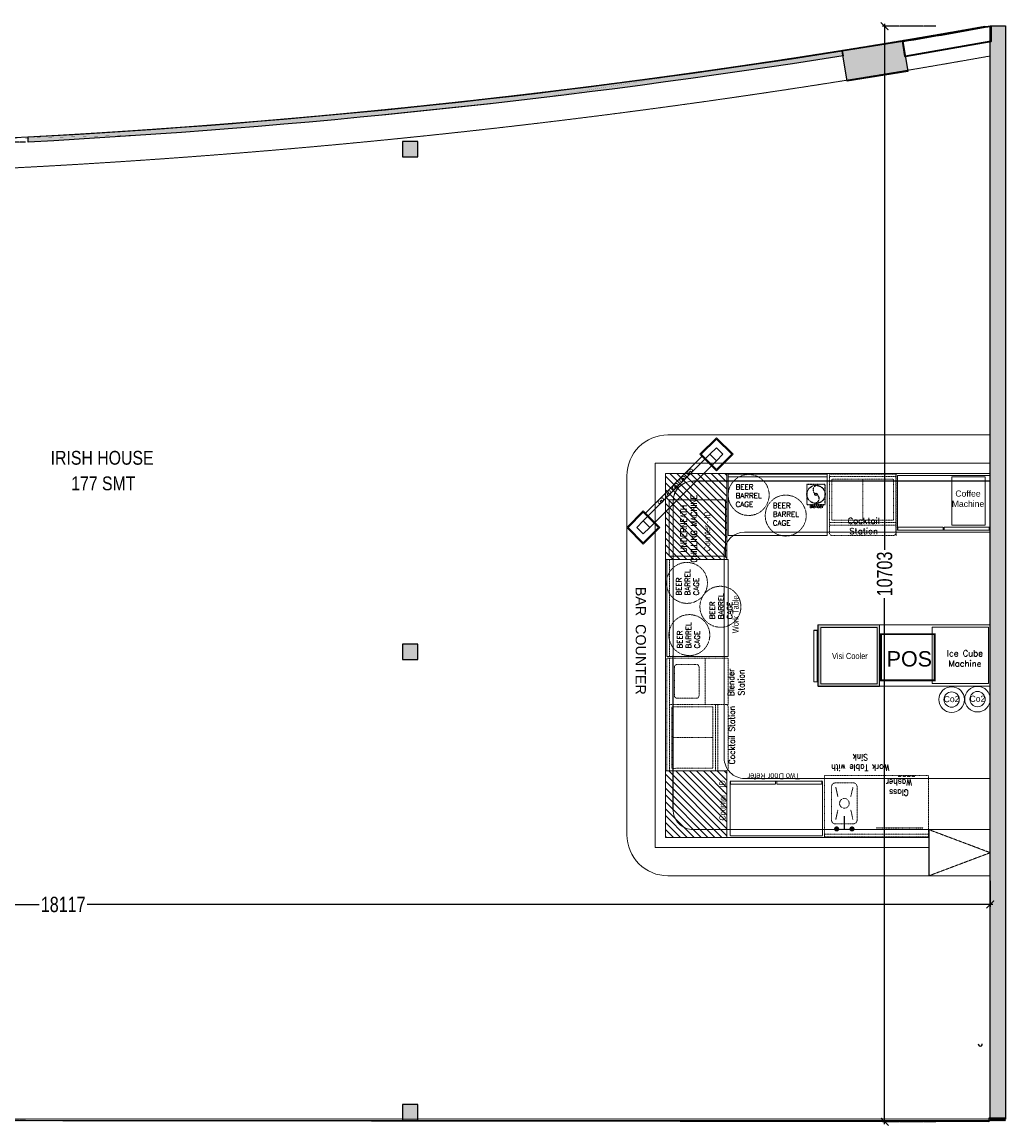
# Model space of a CAD drawing. Header units: millimetres. Extents: x 1277566 to 1493426, y 1039116 to 1145896.
# Tile 105 of 152: x 1418808 to 1428421, y 1039116 to 1049902. Entities that reach past the tile are written whole.
import ezdxf

# ---------------------------------------------------------------- set-up
doc = ezdxf.new("R2010")
doc.units = ezdxf.units.MM
doc.header["$PDMODE"] = 67
for name, pattern in [('( Hidden )', [0.375, 0.25, -0.125]), ('CONTINUA', [0]), ('DASHED', [0.75, 0.5, -0.25]), ('DASHED2', [0.375, 0.25, -0.125]), ('Hidden', [9.525, 6.35, -3.175])]:
    doc.linetypes.add(name, pattern=pattern)
for name, color, linetype, lineweight in [('A_ FURN', 26, 'Continuous', 20), ('AIRPORT EXTIING WALL', 1, 'Continuous', 20), ('BOH TEXT', 1, 'Continuous', 5), ('CKD Dimensions', 3, 'Continuous', 0), ('CKD Equipments', 252, 'Continuous', 0), ('equip', 8, 'Continuous', 9), ('FURN', 24, 'Continuous', 25), ('PRAXIS COMMENTS', 44, 'Continuous', 0), ('WALL 200', 7, 'Continuous', 35)]:
    doc.layers.add(name, color=color, linetype=linetype, lineweight=lineweight)
for name, color, linetype in [('CIVIL DIM', 7, 'Continuous'), ('Dimension a', 7, 'Continuous'), ('Equipment Name', 8, 'Continuous'), ('FAINTEQUIP', 253, 'Continuous'), ('kitchen equip1', 8, 'Continuous'), ('PDF2_Equipment', 253, 'Continuous'), ('PQ_204_2D', 7, 'CONTINUA'), ('PQ_BLUE_3D', 150, 'CONTINUA'), ('TEX', 156, 'Continuous'), ('WALL 150', 7, 'Continuous')]:
    doc.layers.add(name, color=color, linetype=linetype)
doc.layers.add('CT_GLAZING', color=7, linetype='Continuous', true_color=0x0000f5)
doc.layers.add('Equipment', color=7, linetype='Continuous', lineweight=9, true_color=0xcc6600)
doc.styles.add('Arial', font='arial.ttf', dxfattribs={"height": 3500})
doc.styles.add('PDF Arial', font='arial.ttf')
doc.styles.add('ROMANS', font='arial.ttf', dxfattribs={"width": 0.75})
doc.styles.get("Standard").update_dxf_attribs({"font": 'arial.ttf'})
doc.styles.add('STYLE1', font='GOTHIC.TTF', dxfattribs={"width": 0.9})
doc.dimstyles.new('1.300', dxfattribs={"dimtxt": 150, "dimasz": 75, "dimexe": 25, "dimexo": 25, "dimgap": 15, "dimtad": 0, "dimdec": 0, "dimdsep": 46, "dimtxsty": 'ROMANS', "dimblk": 'ARCHTICK', "dimcen": 0.09, "dimdle": 25, "dimclrd": 256, "dimclre": 256, "dimclrt": 256, "dimadec": 1, "dimazin": 2, "dimtfac": 1, "dimtdec": 0, "dimtmove": 2, "dimatfit": 3, "dimldrblk": 'OPEN90', "dimfxl": 100, "dimtolj": 1, "dimtzin": 0, "dimlwe": -1, "dimarcsym": 0})

# ---------------------------------------------------------------- blocks, each defined once
blk = doc.blocks.new('A$C68E25F39-flat-1-flat-1')
at = {"layer": 'Equipment', "ltscale": 25}
blk.add_line((-857, 303), (-304, 856), dxfattribs=at)
for points in [[(-163, 1040), (0, 878), (-163, 715), (-325, 878)], [(-163, 1026), (-14, 878), (-163, 729), (-311, 878)], [(-226, 878), (-163, 814), (-814, 163), (-878, 226)], [(-163, 941), (-99, 878), (-163, 814), (-226, 878)], [(-431, 700), (-417, 686), (-404, 700), (-417, 714)], [(-573, 559), (-559, 545), (-545, 559), (-559, 573)], [(-502, 630), (-488, 616), (-474, 630), (-488, 643)], [(-630, 502), (-616, 488), (-630, 474), (-643, 488)], [(-1040, 163), (-878, 0), (-715, 163), (-878, 325)], [(-700, 431), (-686, 417), (-700, 404), (-714, 417)], [(-1026, 163), (-878, 14), (-729, 163), (-878, 311)], [(-941, 163), (-878, 99), (-814, 163), (-878, 226)]]:
    blk.add_lwpolyline(points, close=True, dxfattribs=at)
for centre, major_axis in [((-494, 636), (23.2, 23.2)), ((-424, 706), (23.2, 23.2)), ((-565, 565), (23.2, 23.2)), ((-706, 424), (-23.2, -23.2)), ((-636, 494), (-23.2, -23.2))]:
    blk.add_ellipse(centre, major_axis=major_axis, ratio=0.595238, start_param=3.141593, end_param=9.424778, dxfattribs=at)
blk = doc.blocks.new('G$C03C87930')
at = {"layer": 'Equipment', "color": 254, "linetype": 'Hidden', "ltscale": 0.25, "elevation": 0}
for points in [[(535, 0), (0, 0), (0, 902), (535, 902)], [(30, 458), (30, 898), (0, 898), (0, 458)], [(30, 6), (30, 446), (0, 446), (0, 6)]]:
    blk.add_lwpolyline(points, close=True, dxfattribs=at)
blk = doc.blocks.new('G$C4A1CB15B')
at = {"layer": 'FAINTEQUIP', "color": 254, "linetype": '( Hidden )', "ltscale": 0.25, "elevation": 0}
blk.add_lwpolyline([(198, 195), (18, 195), (18, 0), (198, 0)], close=True, dxfattribs=at)
at = {"layer": 'FAINTEQUIP', "color": 254, "linetype": '( Hidden )', "ltscale": 0.25}
for radius in [88.5, 10.9]:
    blk.add_circle((109, 99, 0), radius, dxfattribs=at)
for centre, radius, start, end in [((126, 143, 0), 45.8, 105.8664, 229.1807), ((97, 59, 0), 42.9, 277.7629, 58.2387)]:
    blk.add_arc(centre, radius, start, end, dxfattribs=at)
at = {"layer": 'Equipment Name', "insert": (114, -2, 143), "char_height": 30.48, "width": 161.41, "attachment_point": 2, "style": 'STYLE1'}
blk.add_mtext('{\\Fsimplex|c0;Blender }', dxfattribs=at)
blk = doc.blocks.new('G$C6976CD5F')
at = {"layer": 'PQ_204_2D', "color": 254, "linetype": '( Hidden )', "ltscale": 0.25}
blk.add_line((517, 0, -100), (517, 460, -100), dxfattribs=at)
at = {"layer": 'PQ_BLUE_3D', "color": 254, "linetype": '( Hidden )', "ltscale": 0.25, "extrusion": (-1, 6.12323e-17, 0)}
for centre in [(-362, 592, -10), (-319, 592, -10), (-276, 592, -10), (-230, 592, -10)]:
    blk.add_circle(centre, 15, dxfattribs=at)
blk = doc.blocks.new('GFCD')
at = {"layer": 'Equipment', "ltscale": 0.25}
h = blk.add_hatch(dxfattribs=at)
h.set_pattern_fill('INSUL', color=256, angle=-1.4333)
h.set_pattern_definition([(358.56672815, (-12410586.428, 1201519.596), (0.238246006, 9.5220199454), []), (358.56672815, (-12410586.349, 1201522.77), (0.238246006, 9.5220199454), [3.175, -3.175]), (358.56672815, (-12410586.269, 1201525.944), (0.238246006, 9.5220199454), [3.175, -3.175])])
h.paths.add_polyline_path([(7661, 16946), (8261, 16931), (8246, 16332), (7646, 16347)])
h.paths.add_polyline_path([(7685, 16921), (8235, 16907), (8221, 16357), (7672, 16371)], flags=16)
for p, q in [((7712, 16955, 4454), (8217, 16942, 4454)), ((7712, 16955, 4454), (8217, 16942, 4454)), ((7713, 16988, 4454), (8218, 16975, 4454)), ((7713, 16988, 4454), (8218, 16975, 4454)), ((8215, 16937, 4454), (7714, 16950, 4454)), ((8215, 16937, 4454), (7714, 16950, 4454)), ((8215, 16942, 4454), (8215, 16932, 4454)), ((8215, 16942, 4454), (8215, 16932, 4454)), ((8217, 16942, 4454), (8218, 16975, 4454)), ((8217, 16942, 4454), (8218, 16975, 4454))]:
    blk.add_line(p, q, dxfattribs=at)
for points in [[(7661, 16946), (8261, 16931), (8246, 16332), (7646, 16347)], [(7685, 16921), (8235, 16907), (8221, 16357), (7672, 16371)]]:
    blk.add_lwpolyline(points, close=True, dxfattribs=at)
at = {"layer": 'kitchen equip1', "ltscale": 0.25}
blk.add_line((7713, 16988, 4454), (7712, 16955, 4454), dxfattribs=at)
blk = doc.blocks.new('BAR EQUIP')
at = {"layer": 'CKD Dimensions', "ltscale": 0.25}
h = blk.add_hatch(dxfattribs=at)
h.set_pattern_fill('ANSI31', color=254, scale=15, angle=270)
h.set_pattern_definition([(135, (991671.44, 1162335.35), (-33.67596, -33.67596), [])])
h.paths.add_polyline_path([(1012087, 1206017), (1012087, 1205177), (1012687, 1205177), (1012687, 1206017)])
h = blk.add_hatch(dxfattribs=at)
h.set_pattern_fill('ANSI31', color=254, scale=15, angle=270)
h.set_pattern_definition([(135, (998326.353, 1166236.556), (-33.67596, -33.67596), [])])
h.paths.add_polyline_path([(1012087, 1203111), (1012087, 1202461), (1012687, 1202461), (1012687, 1203111)])
for p, q in [((1012362, 1205944, -261), (1015261, 1205944, -261)), ((1012162, 1205744, -261), (1012161, 1202737, -261)), ((1014657, 1202537, -261), (1012361, 1202537, -261)), ((1014662, 1202086, -261), (1014662, 1202537, -261)), ((1015261, 1202086, -261), (1015261, 1202537, -261))]:
    blk.add_line(p, q)
at = {"linetype": '( Hidden )', "ltscale": 10}
for p, q in [((1015261, 1202312, -261), (1014661, 1202537, -261)), ((1014661, 1202086, -261), (1015261, 1202312, -261))]:
    blk.add_line(p, q, dxfattribs=at)
at = {"color": 254, "lineweight": 60, "const_width": 19.2, "elevation": -143}
blk.add_lwpolyline([(1014717, 1203997), (1014717, 1204447), (1014192, 1204447), (1014192, 1203997)], close=True, dxfattribs=at)
at = {"elevation": -261}
for points in [[(1014661, 1202537), (1015261, 1202537)], [(1015261, 1202086), (1014661, 1202086)]]:
    blk.add_lwpolyline(points, dxfattribs=at)
at = {"color": 254, "ltscale": 0.25}
for centre in [(1014883, 1203808, -261), (1015136, 1203812, -261)]:
    blk.add_circle(centre, 125, dxfattribs=at)
for centre, start, end in [((1012362, 1205744, -261), 90, 179.9944), ((1012361, 1202737, -261), 179.9944, 270)]:
    blk.add_arc(centre, 200, start, end)
at = {"layer": 'CKD Dimensions', "color": 254, "elevation": -261}
blk.add_lwpolyline([(1014694, 1204516), (1014694, 1203966), (1015244, 1203966), (1015244, 1204516), (1014694, 1204516)], dxfattribs=at)
at = {"layer": 'equip', "color": 254, "linetype": '( Hidden )', "ltscale": 0.25}
for p, q in [((1013922, 1202994, -261), (1013747, 1202994, -261)), ((1013710, 1202956, -261), (1013710, 1202631, -261)), ((1013751, 1202953, -261), (1013772, 1202856, -261)), ((1013919, 1202953, -261), (1013897, 1202856, -261)), ((1013960, 1202631, -261), (1013960, 1202956, -261)), ((1013751, 1202635, -261), (1013772, 1202731, -261)), ((1013919, 1202635, -261), (1013897, 1202731, -261)), ((1013747, 1202594, -261), (1013922, 1202594, -261))]:
    blk.add_line(p, q, dxfattribs=at)
at = {"layer": 'equip', "color": 254, "linetype": '( Hidden )', "ltscale": 0.25, "elevation": -261}
blk.add_lwpolyline([(1013641, 1202467), (1014656, 1202467), (1014656, 1203067), (1013641, 1203067), (1013641, 1202467), (1013641, 1202492), (1014656, 1202492)], dxfattribs=at)
at = {"layer": 'equip', "color": 254, "linetype": '( Hidden )', "ltscale": 0.25, "const_width": 25, "elevation": -261}
for points in [[(1013747, 1202544, 1), (1013772, 1202544, 1)], [(1013897, 1202544, 1), (1013922, 1202544, 1)]]:
    blk.add_lwpolyline(points, format="xyb", close=True, dxfattribs=at)
at = {"layer": 'equip', "color": 254, "linetype": '( Hidden )', "ltscale": 0.25}
blk.add_circle((1013835, 1202794, -261), 46.9, dxfattribs=at)
for centre, start, end in [((1013747, 1202956, -261), 90, 180), ((1013922, 1202956, -261), 0, 90), ((1013747, 1202631, -261), 180, 270), ((1013922, 1202631, -261), 270, 0)]:
    blk.add_arc(centre, 37.5, start, end, dxfattribs=at)
for points in [[(1013827, 1202544, -261), (1013842, 1202544, -261), (1013827, 1202669, -261), (1013842, 1202669, -261)], [(1013760, 1202551, -261), (1013760, 1202536, -261), (1013910, 1202551, -261), (1013910, 1202536, -261)]]:
    blk.add_trace(points, dxfattribs=at)
at = {"layer": 'Equipment', "linetype": '( Hidden )', "ltscale": 0.25}
for p, q in [((1014339, 1206012, -261), (1013689, 1206012, -261)), ((1013689, 1206012, -261), (1013689, 1205437, -261)), ((1014339, 1206012, -261), (1014339, 1205412, -261)), ((1014342, 1205409, -261), (1014342, 1206009, -261)), ((1013689, 1205987, -261), (1014339, 1205987, -261)), ((1014314, 1205962, -261), (1013714, 1205962, -261)), ((1013714, 1205962, -261), (1013714, 1205562, -261)), ((1014014, 1205962, -261), (1014014, 1205562, -261)), ((1014314, 1205962, -261), (1014314, 1205562, -261)), ((1013689, 1205537, -261), (1014339, 1205537, -261)), ((1013689, 1205512, -261), (1014339, 1205512, -261)), ((1013714, 1205562, -261), (1014314, 1205562, -261)), ((1013714, 1205412, -261), (1014314, 1205412, -261)), ((1013714, 1205412, -261), (1014314, 1205412, -261)), ((1013714, 1205412, -261), (1014314, 1205412, -261)), ((1012100, 1205177, -261), (1012675, 1205177, -261)), ((1012125, 1204227, -177), (1012125, 1205177, -261)), ((1012700, 1204212, -177), (1012100, 1204212, -177)), ((1012100, 1204212, -177), (1012100, 1203112, -177)), ((1012125, 1203112, -177), (1012125, 1204212, -177)), ((1012475, 1203761, -177), (1012475, 1204211, -177)), ((1012700, 1203761, -177), (1012700, 1204212, -177)), ((1012175, 1204126, -177), (1012175, 1203846, -177)), ((1012175, 1204126, -177), (1012175, 1203846, -177)), ((1012175, 1204126, -177), (1012175, 1203846, -177)), ((1012390, 1204151, -177), (1012200, 1204151, -177)), ((1012390, 1204151, -177), (1012200, 1204151, -177)), ((1012390, 1204151, -177), (1012200, 1204151, -177)), ((1012415, 1203846, -177), (1012415, 1204126, -177)), ((1012415, 1203846, -177), (1012415, 1204126, -177)), ((1012415, 1203846, -177), (1012415, 1204126, -177)), ((1012125, 1203761, -177), (1012700, 1203761, -177)), ((1012150, 1203736, -177), (1012550, 1203737, -177)), ((1012150, 1203736, -177), (1012150, 1203136, -177)), ((1012200, 1203821, -177), (1012390, 1203821, -177)), ((1012200, 1203821, -177), (1012390, 1203821, -177)), ((1012200, 1203821, -177), (1012390, 1203821, -177)), ((1012550, 1203137, -177), (1012550, 1203737, -177)), ((1012575, 1203112, -177), (1012575, 1203762, -177)), ((1012600, 1203112, -177), (1012600, 1203762, -177)), ((1012700, 1203137, -177), (1012700, 1203737, -177)), ((1012700, 1203137, -177), (1012700, 1203737, -177)), ((1012700, 1203137, -177), (1012700, 1203737, -177)), ((1012150, 1203437, -177), (1012550, 1203437, -177)), ((1012100, 1203112, -177), (1012675, 1203112, -177)), ((1012150, 1203136, -177), (1012550, 1203137, -177)), ((1013614, 1203002, -261), (1013614, 1203017, -261))]:
    blk.add_line(p, q, dxfattribs=at)
at = {"layer": 'Equipment', "lineweight": 5, "ltscale": 25, "elevation": -261}
blk.add_lwpolyline([(1012699, 1206011), (1013666, 1206011), (1013666, 1205411), (1012699, 1205411), (1012699, 1206011), (1012699, 1205986), (1013666, 1205986)], dxfattribs=at)
at = {"layer": 'Equipment', "color": 254, "ltscale": 25, "elevation": -202}
blk.add_lwpolyline([(1014884, 1205511), (1015211, 1205511), (1015211, 1205984), (1014884, 1205984)], close=True, dxfattribs=at)
at = {"layer": 'Equipment', "color": 254, "linetype": 'Hidden', "elevation": -345}
blk.add_lwpolyline([(1012673, 1205209), (1012123, 1205209), (1012123, 1205759), (1012673, 1205759), (1012673, 1205209)], dxfattribs=at)
at = {"layer": 'Equipment', "lineweight": 0, "ltscale": 25, "elevation": -177}
blk.add_lwpolyline([(1012101, 1204228), (1012101, 1205177), (1012701, 1205177), (1012701, 1204228)], close=True, dxfattribs=at)
at = {"layer": 'Equipment', "linetype": '( Hidden )', "ltscale": 0.25}
for centre in [(1012900, 1205807, -93), (1013262, 1205606, 25), (1012297, 1204948, -261), (1012624, 1204715, -261), (1012320, 1204438, -177)]:
    blk.add_circle(centre, 200, dxfattribs=at)
for centre, start, end in [((1013714, 1205437, -261), 180.0033, 270.0033), ((1014314, 1205437, -261), 270.0033, 0.0033), ((1012200, 1204126, -177), 90.0033, 180.0033), ((1012200, 1204126, -177), 90.0033, 180.0033), ((1012200, 1204126, -177), 90.0033, 180.0033), ((1012390, 1204126, -177), 0.0033, 90.0033), ((1012390, 1204126, -177), 0.0033, 90.0033), ((1012390, 1204126, -177), 0.0033, 90.0033), ((1012200, 1203846, -177), 179.9967, 269.9967), ((1012390, 1203846, -177), 270.0033, 0.0033), ((1012390, 1203846, -177), 270.0033, 0.0033), ((1012390, 1203846, -177), 270.0033, 0.0033), ((1012675, 1203737, -177), 0.0033, 90.0033), ((1012675, 1203137, -177), 270.0033, 0.0033)]:
    blk.add_arc(centre, 25, start, end, dxfattribs=at)
at = {"layer": 'PDF2_Equipment', "color": 254, "lineweight": 0}
for centre in [(1014883, 1203808, -261), (1015136, 1203812, -261)]:
    blk.add_circle(centre, 74.8, dxfattribs=at)
at = {"layer": 'PRAXIS COMMENTS', "elevation": -261}
for points in [[(1014662, 1202361), (1011987, 1202361), (1011987, 1206117), (1015261, 1206117)], [(1014662, 1202461), (1012087, 1202461), (1012087, 1206017), (1015261, 1206017)]]:
    blk.add_lwpolyline(points, dxfattribs=at)
at = {"layer": 'PRAXIS COMMENTS', "color": 254, "elevation": -261}
for points in [[(1012087, 1206017), (1012087, 1205177), (1012687, 1205177), (1012687, 1206017), (1012087, 1206017)], [(1015251, 1203938), (1013576, 1203938), (1013576, 1204538), (1015251, 1204538)], [(1012087, 1203112), (1012087, 1202461), (1012687, 1202461), (1012687, 1203112), (1012087, 1203112)]]:
    blk.add_lwpolyline(points, dxfattribs=at)
blk.add_blockref('A$C68E25F39-flat-1-flat-1', (1012748, 1205327))
at = {"layer": 'CKD Equipments', "ltscale": 0.25, "xscale": -1}
for p, rotation in [((1014353, 1205464, -261), 270), ((1013621, 1203011, -261), 90)]:
    blk.add_blockref('G$C03C87930', p, dxfattribs=dict(at, rotation=rotation))
at = {"layer": 'CKD Equipments', "ltscale": 0.25, "rotation": 270}
blk.add_blockref('G$C6976CD5F', (1014146, 1203071, -261), dxfattribs=at)
at = {"layer": 'Equipment', "xscale": -0.9999999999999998, "rotation": 88.56672814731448}
blk.add_blockref('GFCD', (1030713, 1211772, -261), dxfattribs=at)
at = {"layer": 'kitchen equip1'}
blk.add_blockref('G$C4A1CB15B', (1013449, 1205714, -261), dxfattribs=at)
at = {"layer": 'Equipment Name', "linetype": 'Continuous', "lineweight": 5, "ltscale": 25, "char_height": 51, "width": 283.06, "attachment_point": 7, "style": 'PDF Arial'}
for insert, rotation in [((1012772, 1205690, 266), 359.9978), ((1013136, 1205508, 25), 359.9978), ((1012413, 1204825, -20), 89.9978), ((1012740, 1204592, -20), 89.9978), ((1012422, 1204307, -177), 89.9978)]:
    blk.add_mtext('{\\Fsimplex|c0;BEER BARREL CAGE}', dxfattribs=dict(at, insert=insert, rotation=rotation))
at = {"layer": 'Equipment Name', "char_height": 60, "width": 425.63, "attachment_point": 8}
for s, insert in [('Coffee \\PMachine', (1015043, 1205690, -9238)), ('{\\Fsimplex|c0;Cocktail Station}', (1014024, 1205424, 25)), ('{\\Fsimplex|c0;Ice Cube Machine}', (1015013, 1204130, -93))]:
    blk.add_mtext(s, dxfattribs=dict(at, insert=insert))
at = {"layer": 'Equipment Name', "char_height": 60}
for s, insert, width, attachment_point, rotation, style in [('{\\Fsimplex|c0;UNDERNEATH \\PCHILLING MACHINE}', (1012235, 1205478, -704), 704.59, 2, 90, 'STYLE1'), ('Counter - ID', (1012464, 1205450, 27714), 704.59, 2, 90, 'STYLE1'), ('Work Table', (1012742, 1204641, -9238), 704.59, 2, 90, 'STYLE1'), ('{\\Fsimplex|c0;Blender Station}', (1012698, 1203975, -34), 292.33, 2, 90, 'STYLE1'), ('Co2', (1014882, 1203843, -261), 990.81, 2, 0.7346, 'Arial'), ('Co2', (1015135, 1203846, -261), 990.81, 2, 0.7346, 'Arial'), ('{\\Fsimplex|c0;Cocktail Station}', (1012706, 1203461, -34), 704.59, 2, 90, 'STYLE1'), ('{\\Fsimplex|c0;Work Table with Sink}', (1013991, 1203113, -93), 698.82, 2, 180, 'STYLE1'), ('Counter - ID', (1012614, 1202822, 27773), 704.59, 2, 90, 'STYLE1'), ('Two Door Refer', (1013145, 1203089, -9297), 704.59, 8, 180, 'STYLE1'), ('{\\Fsimplex|c0;Glass Washer}', (1014368, 1202869, -93), 318.71, 2, 180, 'STYLE1')]:
    blk.add_mtext(s, dxfattribs=dict(at, insert=insert, width=width, attachment_point=attachment_point, rotation=rotation, style=style))
at = {"layer": 'Equipment Name', "attachment_point": 8}
for s, insert, char_height, width, style in [('Visi Cooler', (1013889, 1204203, -9297), 60, 704.59, 'STYLE1'), ('POS', (1014470, 1204129, -143), 150, 702.13, 'Arial')]:
    blk.add_mtext(s, dxfattribs=dict(at, insert=insert, char_height=char_height, width=width, style=style))
blk = doc.blocks.new('_ARCHTICK')
at = {"color": 0, "linetype": 'ByBlock', "const_width": 0.15}
blk.add_lwpolyline([(-0.5, -0.5), (0.5, 0.5)], dxfattribs=at)
blk = doc.blocks.new('*D318')
at = {"layer": 'CIVIL DIM', "linetype": 'DASHED2'}
for p, q in [((1410151, 1041653), (1410151, 1041254)), ((1428268, 1041512), (1428268, 1041254))]:
    blk.add_line(p, q, dxfattribs=at)
at = {"layer": 'CIVIL DIM', "lineweight": -2}
for p, q in [((1410126, 1041279), (1418988, 1041279)), ((1428293, 1041279), (1419431, 1041279))]:
    blk.add_line(p, q, dxfattribs=at)
at = {"layer": 'Defpoints', "color": 0}
for p in [(1410151, 1041678), (1428268, 1041537), (1428268, 1041279)]:
    blk.add_point(p, dxfattribs=at)
at = {"layer": 'CIVIL DIM', "linetype": 'ByBlock', "lineweight": -2, "xscale": 75, "yscale": 75, "zscale": 75, "rotation": 180}
blk.add_blockref('_ARCHTICK', (1410151, 1041279), dxfattribs=at)
at = {"layer": 'CIVIL DIM', "linetype": 'ByBlock', "lineweight": -2, "xscale": 75, "yscale": 75, "zscale": 75}
blk.add_blockref('_ARCHTICK', (1428268, 1041279), dxfattribs=at)
at = {"layer": 'CIVIL DIM', "insert": (1419210, 1041279), "char_height": 150, "attachment_point": 5, "style": 'ROMANS', "bg_fill": 3, "box_fill_scale": 1.1, "bg_fill_color": 256, "bg_fill_true_color": 13158600, "bg_fill_transparency": 0}
blk.add_mtext('\\A1;18117', dxfattribs=at)
blk = doc.blocks.new('_Open90')
at = {"color": 0, "linetype": 'ByBlock', "lineweight": -2}
for p, q in [((0, 0), (-1, 0)), ((-0.5, 0.5), (0, 0)), ((0, 0), (-0.5, -0.5))]:
    blk.add_line(p, q, dxfattribs=at)
blk = doc.blocks.new('*D320')
at = {"layer": 'CIVIL DIM', "linetype": 'DASHED2'}
for p, q in [((1427736, 1049861), (1427211, 1049861)), ((1427736, 1039157), (1427211, 1039157))]:
    blk.add_line(p, q, dxfattribs=at)
at = {"layer": 'CIVIL DIM', "lineweight": -2}
for p, q in [((1427236, 1049886), (1427236, 1044730)), ((1427236, 1039132), (1427236, 1044288))]:
    blk.add_line(p, q, dxfattribs=at)
at = {"layer": 'Defpoints', "color": 0}
for p in [(1428213, 1049861), (1427236, 1039157), (1428202, 1039157)]:
    blk.add_point(p, dxfattribs=at)
at = {"layer": 'CIVIL DIM', "linetype": 'ByBlock', "lineweight": -2, "xscale": 75, "yscale": 75, "zscale": 75}
for p, rotation in [((1427236, 1049861), 90), ((1427236, 1039157), 270)]:
    blk.add_blockref('_ARCHTICK', p, dxfattribs=dict(at, rotation=rotation))
at = {"layer": 'CIVIL DIM', "insert": (1427236, 1044509), "char_height": 150, "attachment_point": 5, "rotation": 90, "style": 'ROMANS', "bg_fill": 3, "box_fill_scale": 1.1, "bg_fill_color": 256, "bg_fill_true_color": 13158600, "bg_fill_transparency": 0}
blk.add_mtext('\\A1;10703', dxfattribs=at)
blk = doc.blocks.new('*D321')
at = {"layer": 'CIVIL DIM', "lineweight": -2}
for p, q in [((1418606, 1048754), (1418606, 1044133)), ((1418606, 1039146), (1418606, 1043767))]:
    blk.add_line(p, q, dxfattribs=at)
at = {"layer": 'CIVIL DIM', "linetype": 'DASHED2'}
for p, q in [((1418842, 1048729), (1418581, 1048729)), ((1418842, 1039171), (1418581, 1039171))]:
    blk.add_line(p, q, dxfattribs=at)
at = {"layer": 'Defpoints', "color": 0}
for p in [(1418867, 1048729), (1418606, 1039171), (1418867, 1039171)]:
    blk.add_point(p, dxfattribs=at)
at = {"layer": 'CIVIL DIM', "linetype": 'ByBlock', "lineweight": -2, "xscale": 75, "yscale": 75, "zscale": 75}
for p, rotation in [((1418606, 1048729), 90), ((1418606, 1039171), 270)]:
    blk.add_blockref('_ARCHTICK', p, dxfattribs=dict(at, rotation=rotation))
at = {"layer": 'CIVIL DIM', "insert": (1418606, 1043950), "char_height": 150, "attachment_point": 5, "rotation": 90, "style": 'ROMANS', "bg_fill": 3, "box_fill_scale": 1.1, "bg_fill_color": 256, "bg_fill_true_color": 13158600, "bg_fill_transparency": 0}
blk.add_mtext('\\A1;9559', dxfattribs=at)

msp = doc.modelspace()

# ---------------------------------------------------------------- hatches: boundary and pattern name
h = msp.add_hatch(color=256)
h.dxf.hatch_style = 1
h.paths.add_polyline_path([(1426821.5415, 1049620.2754), (1427413.9311, 1049715.5362), (1427461.5615, 1049419.3415), (1426869.172, 1049324.0806)])
h = msp.add_hatch(color=256)
h.dxf.hatch_style = 1
edge = h.paths.add_edge_path()
edge.add_line((1426821.5415, 1049620.2754), (1426829.3774, 1049571.5472))
edge.add_arc((1414733.1287, 1125877.0314), 77258.308, 273.067558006, 279.007798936, ccw=False)
edge.add_line((1418867.4845, 1048729.4245), (1418867.4845, 1048779.4962))
edge.add_arc((1414715.9124, 1126099.2162), 77431.0961, 273.073463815, 278.994558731)
h = msp.add_hatch(color=7)
h.dxf.hatch_style = 2
h.paths.add_polyline_path([(1422669.3327, 1048729.63), (1422531.3327, 1048729.63), (1422531.3327, 1048591.63), (1422669.3327, 1048591.63)], flags=16)
h.paths.add_polyline_path([(1422675.3327, 1048735.63), (1422525.3327, 1048735.63), (1422525.3327, 1048585.63), (1422675.3327, 1048585.63)])
h = msp.add_hatch(color=7)
h.dxf.hatch_style = 2
h.paths.add_polyline_path([(1422675.3327, 1043675.0389), (1422525.3327, 1043675.0389), (1422525.3327, 1043825.0389), (1422675.3327, 1043825.0389)])
h = msp.add_hatch(color=7)
h.dxf.hatch_style = 2
h.paths.add_polyline_path([(1422675.3327, 1039175.0389), (1422525.3327, 1039175.0389), (1422525.3327, 1039325.0389), (1422675.3327, 1039325.0389)])
at = {"layer": 'CT_GLAZING'}
h = msp.add_hatch(color=256, dxfattribs=at)
h.dxf.hatch_style = 1
h.paths.add_polyline_path([(1428417.028, 1039192.1034), (1428417.028, 1039157.435), (1428421.1807, 1039157.435), (1428421.1807, 1039192.1034)])
h.paths.add_polyline_path([(1417825.6528, 1039157.435), (1417825.6528, 1039192.1034), (1410151.0795, 1039209.4376), (1410151.0795, 1039174.7692)])
h.paths.add_polyline_path([(1418125.6528, 1039192.1034), (1418125.6528, 1039157.435), (1428418.2953, 1039157.435), (1428418.2953, 1039192.1034)])
at = {"layer": 'WALL 150', "true_color": 0xc7c8ca}
h = msp.add_hatch(color=9, dxfattribs=at)
h.dxf.hatch_style = 1
h.paths.add_polyline_path([(1428268.2953, 1049864.4874), (1428418.2953, 1049864.4874), (1428418.2953, 1039182.848), (1428268.2953, 1039182.848)])

# ---------------------------------------------------------------- linework, layer by layer
msp.add_line((1428268.2953, 1045417.8237), (1428268.2953, 1045867.8237))
msp.add_lwpolyline([(1426821.5415, 1049620.2754), (1427413.9311, 1049715.5362), (1427461.5615, 1049419.3415), (1426869.172, 1049324.0806)], close=True)
msp.add_lwpolyline([(1426821.5415, 1049620.2754), (1426829.3774, 1049571.5472, -0.0259249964), (1418867.4845, 1048729.4245), (1418867.4845, 1048779.4962, 0.0258414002)], format="xyb", close=True)
at = {"color": 7}
for points in [[(1422525.3327, 1048585.63), (1422675.3327, 1048585.63), (1422675.3327, 1048735.63), (1422525.3327, 1048735.63)], [(1422525.3327, 1043675.0389), (1422675.3327, 1043675.0389), (1422675.3327, 1043825.0389), (1422525.3327, 1043825.0389)], [(1422525.3327, 1039175.0389), (1422675.3327, 1039175.0389), (1422675.3327, 1039325.0389), (1422525.3327, 1039325.0389)]]:
    msp.add_lwpolyline(points, close=True, dxfattribs=at)
at = {"layer": 'A_ FURN'}
for points in [[(1428268.2953, 1045867.8237), (1425118.6279, 1045867.8237, 0.4141802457), (1424718.6279, 1045467.8692), (1424718.2857, 1041960.3126, 0.4142135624), (1425118.2857, 1041560.3126), (1427668.2952, 1041560.3127)], [(1427668.2952, 1042011.0867), (1425368.3102, 1042011.0867, -0.4142421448), (1425168.3102, 1042211.1062), (1425168.6035, 1045217.8432, -0.414184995), (1425368.6035, 1045417.8237), (1428268.2953, 1045417.8237)], [(1428268.2953, 1044917.8237), (1425868.5547, 1044917.8237, 0.414184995), (1425668.5547, 1044717.8432), (1425668.359, 1042711.1062, 0.4142421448), (1425868.359, 1042511.0867), (1428268.2953, 1042511.0868)]]:
    msp.add_lwpolyline(points, format="xyb", dxfattribs=at)
msp.add_lwpolyline([(1427668.2953, 1041560.3127), (1428268.2953, 1041785.6997), (1427668.2953, 1042011.0867)], dxfattribs=at)
msp.add_lwpolyline([(1428268.2953, 1042011.0867), (1427668.2974, 1042011.0867), (1427668.2974, 1041560.3127), (1428268.2953, 1041560.3127)], close=True, dxfattribs=at)
at = {"layer": 'AIRPORT EXTIING WALL', "linetype": 'DASHED', "ltscale": 10}
for centre, radius in [((1414759.5333, 1125208.7884), 76539.6635), ((1414769.8312, 1125161.0804), 76785.8959)]:
    msp.add_arc(centre, radius, 266.549748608, 280.123163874, dxfattribs=at)
at = {"layer": 'CT_GLAZING'}
for points in [[(1428418.2953, 1039192.1034), (1428255.6231, 1039192.1034), (1428255.6231, 1039157.435), (1410151.0795, 1039174.7692), (1410151.0795, 1039209.4376), (1417825.6528, 1039192.1034)], [(1418125.6528, 1039170.9052), (1428418.2953, 1039170.9052)]]:
    msp.add_lwpolyline(points, dxfattribs=at)
at = {"layer": 'FURN'}
msp.add_arc((1428169.9534, 1039917.1591), 20.3448, 176.15433471, 6.90284781, dxfattribs=at)
at = {"layer": 'WALL 150'}
msp.add_lwpolyline([(1428268.2953, 1049864.4874), (1428418.2953, 1049864.4874), (1428418.2953, 1039182.848), (1428268.2953, 1039182.848)], close=True, dxfattribs=at)
at = {"layer": 'WALL 200'}
msp.add_lwpolyline([(1427413.9311, 1049715.5362, 0.0028575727), (1428273.5724, 1049863.658), (1428273.5724, 1049712.1844), (1427438.2799, 1049565.865), (1427413.9311, 1049715.5362)], format="xyb", dxfattribs=at)

# ---------------------------------------------------------------- block references
at = {"layer": 'Equipment'}
msp.add_blockref('BAR EQUIP', (413007.639, -160525.9238, 260.7432), dxfattribs=at)

# ---------------------------------------------------------------- texts
at = {"layer": 'BOH TEXT', "char_height": 135, "attachment_point": 1}
for s, width, insert in [('{\\fArial Narrow|b0|i0|c0|p34;IRISH HOUSE }', 6151.856442, (1419087.6286, 1045712.0861)), ('{\\fArial Narrow|b0|i0|c0|p34;177 SMT}', 1716.957201, (1419288.3696, 1045461.8713))]:
    msp.add_mtext_dynamic_manual_height_columns(s, width=width, gutter_width=24.7915, heights=[-139.6965], dxfattribs=dict(at, insert=insert))
at = {"layer": 'TEX', "insert": (1424802.1328, 1044383.9576), "char_height": 100, "width": 1054.819918, "attachment_point": 7, "rotation": 270, "style": 'PDF Arial'}
msp.add_mtext('\\pxqc;{\\C7;BAR  COUNTER }', dxfattribs=at)

# ---------------------------------------------------------------- next in the draw order: dimensions: what is measured, and where the dimension line sits
at = {"layer": 'CIVIL DIM'}
dim = msp.add_linear_dim(base=(1428268.2953, 1041279.3519), p1=(1410151.2766, 1041678.199), p2=(1428268.2953, 1041537.4521, -260.7432), dimstyle='1.300', override={"dimfxl": 500, "dimfxlon": 1, "dimtfill": 1, "dimarcsym": 1}, dxfattribs=at)
dim.commit()
dim.dimension.update_dxf_attribs({"geometry": '*D318', "text_midpoint": (1419209.7859, 1041279.3519)})

# ---------------------------------------------------------------- next in the draw order: dimensions: what is measured, and where the dimension line sits
for base, p1, p2, picture, middle in [((1427236.228, 1039157.4861), (1428212.5068, 1049860.679), (1428202.259, 1039157.4861), '*D320', (1427236.228, 1044509.0825)), ((1418606.1373, 1039170.9052), (1418867.4845, 1048729.4245), (1418867.4845, 1039170.9052), '*D321', (1418606.1373, 1043950.1648))]:
    dim = msp.add_linear_dim(base=base, p1=p1, p2=p2, angle=90, dimstyle='1.300', override={"dimfxl": 500, "dimfxlon": 1, "dimtfill": 1, "dimarcsym": 1}, dxfattribs=at)
    dim.commit()
    dim.dimension.update_dxf_attribs({"geometry": picture, "text_midpoint": middle})

# ---------------------------------------------------------------- next in the draw order: linework, layer by layer
at = {"layer": 'Dimension a', "const_width": 1}
msp.add_lwpolyline([(1410153.2195, 1048782.8584), (1410153.2195, 1048782.8584), (1410151.0795, 1039192.1034), (1428268.2953, 1039192.1034), (1428268.2953, 1049864.4874), (1427413.9311, 1049715.5362), (1426329.5458, 1049544.0193), (1425252.1514, 1049388.3153), (1423861.865, 1049159.9386), (1421693.2582, 1048932.8779), (1420062.4449, 1048802.752), (1418329.674, 1048752.4336), (1417067.4845, 1048704.0205), (1413906.0918, 1048673.153), (1411919.2091, 1048720.0201), (1410153.2195, 1048782.8584)], dxfattribs=at)

doc.saveas('drawing.dxf')
